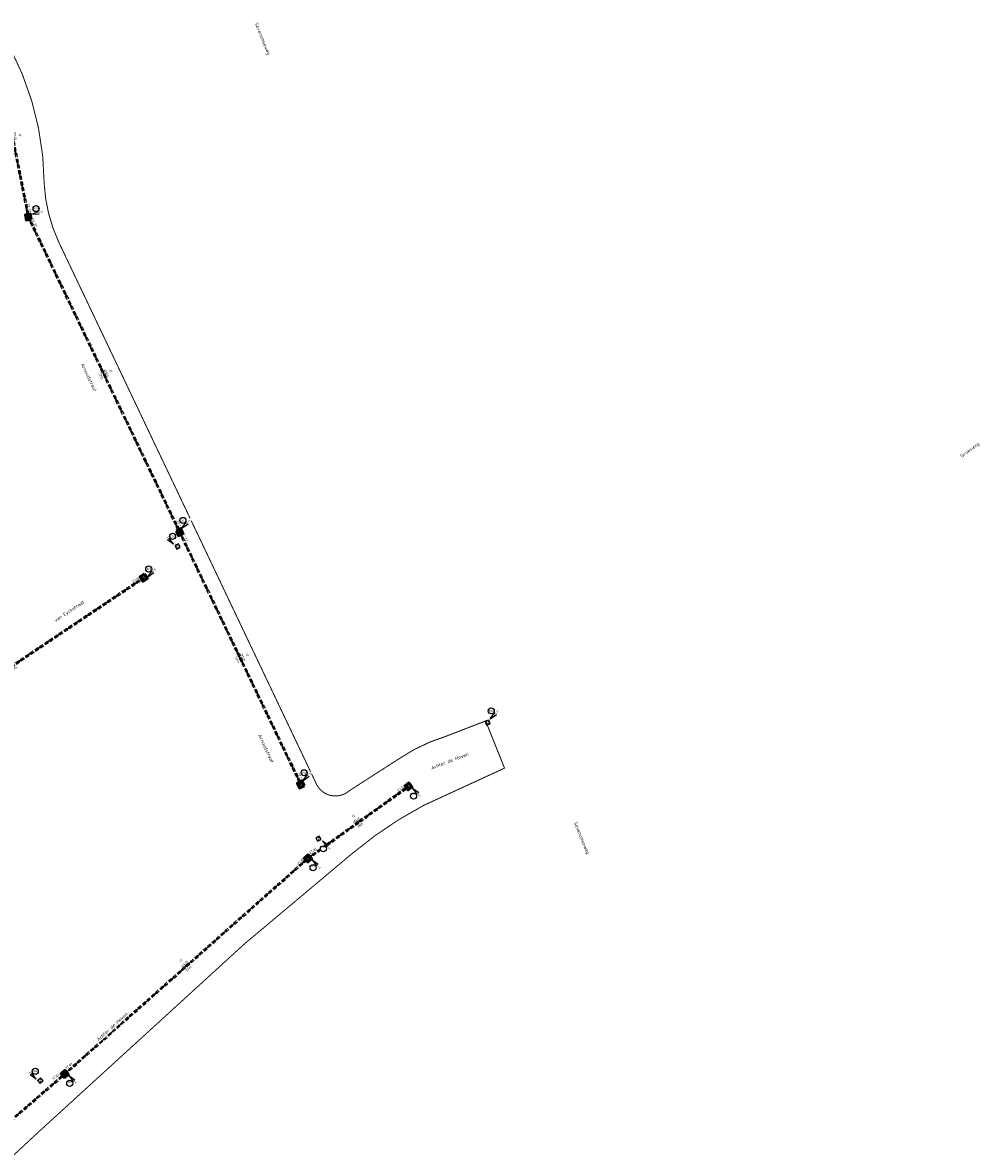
# Model space of a CAD drawing. Header units: metres. Extents: x 200112 to 202167, y 374508 to 376527.
# Tile 24 of 25: x 201432 to 201628, y 374793 to 375024. Entities that reach past the tile are written whole.
import ezdxf
from ezdxf.enums import TextEntityAlignment as Align

# ---------------------------------------------------------------- set-up
doc = ezdxf.new("R2010")
doc.units = ezdxf.units.M
doc.set_wipeout_variables(frame=1)
for name, pattern in [('HIDDEN4', [2.3813, 1.5875, -0.7938]), ('HIDDEN6', [1.1906999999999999, 0.7938, -0.3969]), ('HIDDENX2', [0.75, 0.5, -0.25]), ('XX-PROJECTGRENS', [18, 12, -3, 0, -3])]:
    doc.linetypes.add(name, pattern=pattern)
for name, color, linetype, lineweight in [('025___BS_IT', 84, 'HIDDEN4', 30), ('B-WE-RI-VWA_PUTNUMMER-S', 20, 'Continuous', 25), ('B-WE-RI-VWA_RIOOLPUT_VALPUT-S', 253, 'Continuous', 25), ('N-WE-RI-ITR_PUTNUMMER-S', 84, 'Continuous', 25), ('N-WE-RI-ITR_RIOOLPUT-S', 84, 'Continuous', 25), ('N-WE-RI-PUT-G', 7, 'Continuous', 35), ('N-WE-RI-PUT-GD', 7, 'Continuous', 50), ('X-XX-AL-T35', 50, 'Continuous', 35)]:
    doc.layers.add(name, color=color, linetype=linetype, lineweight=lineweight)
for name, color, linetype in [('025___BS_STROOMRICHTING IT', 252, 'Continuous'), ('025___BS_TEKST_BOBIT', 84, 'Continuous'), ('025___BS_TEKST_DIAMETERIT', 84, 'Continuous'), ('025___BS_TEKST_LENGTE', 250, 'Continuous'), ('025___BS_VISUEEL RUIMTEBESLAG', 251, 'HIDDEN6'), ('Wipeout', 10, 'Continuous')]:
    doc.layers.add(name, color=color, linetype=linetype)
doc.layers.add('025___BS_TEKST_STRENGNUMMER', color=50, linetype='Continuous', plot=False)
doc.layers.add('N-WE-KG-GRENS_PROJECT-G', color=7, linetype='XX-PROJECTGRENS', lineweight=35, transparency=0.45)
doc.styles.add('NLCS-ISO', font='NLCS-ISO.ttf')
doc.styles.add('NLCS-ISO-M200-T35', font='NLCS-ISO.ttf', dxfattribs={"height": 0.7000000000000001})
doc.styles.get("Standard").update_dxf_attribs({"font": 'arial.ttf'})

# ---------------------------------------------------------------- blocks, each defined once
blk = doc.blocks.new('put800x800')
at = {"layer": 'N-WE-RI-PUT-GD'}
for points in [[(-0.5500000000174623, -0.5500000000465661), (0.5499999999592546, -0.5500000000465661), (0.5499999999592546, 0.5499999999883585), (-0.5500000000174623, 0.5499999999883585)], [(-0.4000000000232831, -0.4000000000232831), (0.3999999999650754, -0.4000000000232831), (0.3999999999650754, 0.3999999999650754), (-0.4000000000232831, 0.3999999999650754)]]:
    blk.add_lwpolyline(points, close=True, dxfattribs=at)
blk = doc.blocks.new('*U82')
at = {"flags": 128}
blk.add_lwpolyline([(-1.661289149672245e-13, -6.865075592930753e-14), (56.96082668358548, 49.3187731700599)], dxfattribs=at)
at = {"layer": '025___BS_STROOMRICHTING IT'}
blk.add_lwpolyline([(28.14966354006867, 24.37301127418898), (28.72934162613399, 25.04026183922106), (28.89298466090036, 24.85126195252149)], close=True, dxfattribs=at)
at = {"layer": '025___BS_VISUEEL RUIMTEBESLAG', "flags": 128}
for points in [[(-0.1030951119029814, 0.1190699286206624), (56.85773157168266, 49.43784309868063)], [(0.1030951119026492, -0.1190699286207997), (57.0639217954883, 49.19970324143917)]]:
    blk.add_lwpolyline(points, dxfattribs=at)
at = {"layer": '025___BS_TEKST_BOBIT'}
blk.add_attdef('B2', text='', height=0.4999999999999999, rotation=40.88721523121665, dxfattribs=at).set_placement((55.95941721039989, 49.13973269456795), align=Align.RIGHT)
blk.add_attdef('B1', (0.9383971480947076, 1.452098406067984), '', height=0.4999999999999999, rotation=40.88721523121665, dxfattribs=at)
at = {"layer": '025___BS_TEKST_DIAMETERIT'}
blk.add_attdef('D', text='', height=0.4999999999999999, rotation=40.8872152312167, dxfattribs=at).set_placement((28.38766466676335, 24.76650687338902), align=Align.BOTTOM_CENTER)
at = {"layer": '025___BS_TEKST_LENGTE'}
blk.add_attdef('LEN', text='', height=0.4999999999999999, rotation=40.8872152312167, dxfattribs=at).set_placement((28.76278771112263, 24.33325767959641), align=Align.TOP_CENTER)
at = {"layer": '025___BS_TEKST_STRENGNUMMER'}
blk.add_attdef('STR', text='', height=0.4999999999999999, rotation=40.8872152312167, dxfattribs=at).set_placement((27.63172625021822, 25.63796435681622), align=Align.CENTER)
blk = doc.blocks.new('*U83')
at = {"flags": 128}
blk.add_lwpolyline([(-1.653203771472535e-13, -7.057560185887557e-14), (49.87901596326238, 44.21105359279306)], dxfattribs=at)
at = {"layer": '025___BS_STROOMRICHTING IT'}
blk.add_lwpolyline([(24.61210654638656, 21.81532936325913), (25.18399586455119, 22.48926749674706), (25.34982296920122, 22.30218096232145)], close=True, dxfattribs=at)
at = {"layer": '025___BS_VISUEEL RUIMTEBESLAG', "flags": 128}
for points in [[(-0.1044710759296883, 0.1178645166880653), (49.77454488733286, 44.32891810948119)], [(0.1044710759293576, -0.1178645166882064), (49.9834870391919, 44.09318907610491)]]:
    blk.add_lwpolyline(points, dxfattribs=at)
at = {"layer": '025___BS_TEKST_BOBIT'}
blk.add_attdef('B2', text='', height=0.5, rotation=41.55268238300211, dxfattribs=at).set_placement((49.23962352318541, 44.03100463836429), align=Align.RIGHT)
blk.add_attdef('B1', (0.3971574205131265, 0.8983222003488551), '', height=0.5, rotation=41.55268238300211, dxfattribs=at)
at = {"layer": '025___BS_TEKST_DIAMETERIT'}
blk.add_attdef('D', text='', height=0.5, rotation=41.55268238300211, dxfattribs=at).set_placement((24.84552143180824, 22.21156264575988), align=Align.BOTTOM_CENTER)
at = {"layer": '025___BS_TEKST_LENGTE'}
blk.add_attdef('LEN', text='', height=0.5, rotation=41.55268238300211, dxfattribs=at).set_placement((25.2256510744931, 21.78269947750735), align=Align.TOP_CENTER)
at = {"layer": '025___BS_TEKST_STRENGNUMMER'}
blk.add_attdef('STR', text='', height=0.5, rotation=41.55268238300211, dxfattribs=at).set_placement((24.07951260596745, 23.07418163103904), align=Align.CENTER)
blk = doc.blocks.new('*U84')
at = {"flags": 128}
blk.add_lwpolyline([(-1.71776317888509e-13, -5.295884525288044e-14), (20.62395212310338, 14.74872293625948)], dxfattribs=at)
at = {"layer": '025___BS_STROOMRICHTING IT'}
blk.add_lwpolyline([(9.956109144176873, 7.119871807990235), (10.59513164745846, 7.730527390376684), (10.7405543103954, 7.527174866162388)], close=True, dxfattribs=at)
at = {"layer": '025___BS_VISUEEL RUIMTEBESLAG', "flags": 128}
for points in [[(-0.09161627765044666, 0.1281120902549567), (20.5323358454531, 14.87683502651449)], [(0.0916162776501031, -0.1281120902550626), (20.71556840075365, 14.62061084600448)]]:
    blk.add_lwpolyline(points, dxfattribs=at)
at = {"layer": '025___BS_TEKST_BOBIT'}
blk.add_attdef('B2', text='', height=0.5, rotation=35.56954214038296, dxfattribs=at).set_placement((19.96927515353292, 14.63630236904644), align=Align.RIGHT)
blk.add_attdef('B1', (0.4886312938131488, 0.852030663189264), '', height=0.5, rotation=35.56954214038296, dxfattribs=at)
at = {"layer": '025___BS_TEKST_DIAMETERIT'}
blk.add_attdef('D', text='', height=0.5, rotation=35.56954214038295, dxfattribs=at).set_placement((10.22955422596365, 7.489616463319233), align=Align.BOTTOM_CENTER)
at = {"layer": '025___BS_TEKST_LENGTE'}
blk.add_attdef('LEN', text='', height=0.5, rotation=35.56954214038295, dxfattribs=at).set_placement((10.56291025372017, 7.023466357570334), align=Align.TOP_CENTER)
at = {"layer": '025___BS_TEKST_STRENGNUMMER'}
blk.add_attdef('STR', text='', height=0.5, rotation=35.56954214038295, dxfattribs=at).set_placement((9.557633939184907, 8.42738197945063), align=Align.CENTER)
blk = doc.blocks.new('*U85')
at = {"flags": 128}
blk.add_lwpolyline([(2.257724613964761e-14, 1.783311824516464e-13), (6.534234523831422, -32.9413801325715)], dxfattribs=at)
at = {"layer": '025___BS_STROOMRICHTING IT'}
blk.add_lwpolyline([(3.181993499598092, -16.04155116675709), (3.474852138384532, -16.87550789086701), (3.229629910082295, -16.92415004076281)], close=True, dxfattribs=at)
at = {"layer": '025___BS_VISUEEL RUIMTEBESLAG', "flags": 128}
for points in [[(0.1544900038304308, 0.03064455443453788), (6.68872452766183, -32.91073557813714)], [(-0.1544900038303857, -0.03064455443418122), (6.379744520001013, -32.97202468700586)]]:
    blk.add_lwpolyline(points, dxfattribs=at)
at = {"layer": '025___BS_TEKST_BOBIT'}
blk.add_attdef('B1', (0.472519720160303, -0.5558088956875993), '', height=0.5, rotation=281.2195234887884, dxfattribs=at)
blk.add_attdef('B2', text='', height=0.5, rotation=281.2195234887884, dxfattribs=at).set_placement((6.62960098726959, -31.98776822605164), align=Align.RIGHT)
at = {"layer": '025___BS_TEKST_DIAMETERIT'}
blk.add_attdef('D', text='', height=0.5, rotation=281.2195234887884, dxfattribs=at).set_placement((3.406102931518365, -16.44312094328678), align=Align.BOTTOM_CENTER)
at = {"layer": '025___BS_TEKST_LENGTE'}
blk.add_attdef('LEN', text='', height=0.5, rotation=281.2195234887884, dxfattribs=at).set_placement((2.843973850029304, -16.55462456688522), align=Align.TOP_CENTER)
at = {"layer": '025___BS_TEKST_STRENGNUMMER'}
blk.add_attdef('STR', text='', height=0.5, rotation=281.2195234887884, dxfattribs=at).set_placement((4.537487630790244, -16.21762216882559), align=Align.CENTER)
blk = doc.blocks.new('*U86')
at = {"flags": 128}
blk.add_lwpolyline([(-2.514413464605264e-14, 1.779874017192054e-13), (31.94938246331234, -64.14819511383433)], dxfattribs=at)
at = {"layer": '025___BS_STROOMRICHTING IT'}
blk.add_lwpolyline([(15.77964461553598, -31.68248158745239), (16.28162812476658, -32.40998592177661), (16.05784757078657, -32.52144113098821)], close=True, dxfattribs=at)
at = {"layer": '025___BS_VISUEEL RUIMTEBESLAG', "flags": 128}
for points in [[(0.1409817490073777, 0.07021678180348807), (32.09036421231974, -64.07797833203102)], [(-0.140981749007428, -0.0702167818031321), (31.80840071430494, -64.21841189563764)]]:
    blk.add_lwpolyline(points, dxfattribs=at)
at = {"layer": '025___BS_TEKST_BOBIT'}
blk.add_attdef('B1', (0.6237520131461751, -0.4939917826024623), '', height=0.5, rotation=296.4758676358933, dxfattribs=at)
blk.add_attdef('B2', text='', height=0.5, rotation=296.4758676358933, dxfattribs=at).set_placement((31.94184595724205, -63.48397864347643), align=Align.RIGHT)
at = {"layer": '025___BS_TEKST_DIAMETERIT'}
blk.add_attdef('D', text='', height=0.5, rotation=296.4758676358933, dxfattribs=at).set_placement((16.10152431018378, -32.01092760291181), align=Align.BOTTOM_CENTER)
at = {"layer": '025___BS_TEKST_LENGTE'}
blk.add_attdef('LEN', text='', height=0.5, rotation=296.4758676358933, dxfattribs=at).set_placement((15.58854651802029, -32.2664191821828), align=Align.TOP_CENTER)
at = {"layer": '025___BS_TEKST_STRENGNUMMER'}
blk.add_attdef('STR', text='', height=0.5, rotation=296.4758676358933, dxfattribs=at).set_placement((17.13369966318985, -31.49566546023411), align=Align.CENTER)
blk = doc.blocks.new('*U87')
at = {"flags": 128}
blk.add_lwpolyline([(-2.260499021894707e-14, 1.783276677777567e-13), (24.84577710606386, -51.71972637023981)], dxfattribs=at)
at = {"layer": '025___BS_STROOMRICHTING IT'}
blk.add_lwpolyline([(12.23344286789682, -25.46550727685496), (12.72500735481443, -26.20009175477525), (12.49966112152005, -26.30834643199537)], close=True, dxfattribs=at)
at = {"layer": '025___BS_VISUEEL RUIMTEBESLAG', "flags": 128}
for points in [[(0.1419681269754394, 0.06820044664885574), (24.98774523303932, -51.65152592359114)], [(-0.1419681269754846, -0.0682004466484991), (24.70380897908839, -51.78792681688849)]]:
    blk.add_lwpolyline(points, dxfattribs=at)
at = {"layer": '025___BS_TEKST_BOBIT'}
blk.add_attdef('B1', (0.5101379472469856, -0.4099713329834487), '', height=0.5, rotation=295.6592881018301, dxfattribs=at)
blk.add_attdef('B2', text='', height=0.5, rotation=295.6592881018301, dxfattribs=at).set_placement((24.84770745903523, -51.05546994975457), align=Align.RIGHT)
at = {"layer": '025___BS_TEKST_DIAMETERIT'}
blk.add_attdef('D', text='', height=0.5, rotation=295.6592881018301, dxfattribs=at).set_placement((12.55060901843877, -25.79850721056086), align=Align.BOTTOM_CENTER)
at = {"layer": '025___BS_TEKST_LENGTE'}
blk.add_attdef('LEN', text='', height=0.5, rotation=295.6592881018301, dxfattribs=at).set_placement((12.03404218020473, -26.04666212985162), align=Align.TOP_CENTER)
at = {"layer": '025___BS_TEKST_STRENGNUMMER'}
blk.add_attdef('STR', text='', height=0.5, rotation=295.6592881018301, dxfattribs=at).set_placement((13.59002281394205, -25.29800746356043), align=Align.CENTER)
blk = doc.blocks.new('*U90')
at = {"flags": 128}
blk.add_lwpolyline([(-1.732858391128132e-13, -4.778870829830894e-14), (53.8715824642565, 36.13571171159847)], dxfattribs=at)
at = {"layer": '025___BS_STROOMRICHTING IT'}
blk.add_lwpolyline([(27.29912283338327, 18.31156961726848), (26.50282712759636, 17.92795112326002), (26.64209213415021, 17.72033306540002)], close=True, dxfattribs=at)
at = {"layer": '025___BS_VISUEEL RUIMTEBESLAG', "flags": 128}
for points in [[(-0.08773695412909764, 0.1307993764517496), (53.78384551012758, 36.26651108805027)], [(0.08773695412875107, -0.1307993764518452), (53.95931941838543, 36.00491233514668)]]:
    blk.add_lwpolyline(points, dxfattribs=at)
at = {"layer": '025___BS_TEKST_BOBIT'}
blk.add_attdef('B2', text='', height=0.5, rotation=33.85272181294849, dxfattribs=at).set_placement((53.21383128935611, 36.04295552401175), align=Align.RIGHT)
blk.add_attdef('B1', (0.7318395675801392, 0.8304586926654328), '', height=0.5, rotation=33.85272181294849, dxfattribs=at)
at = {"layer": '025___BS_TEKST_DIAMETERIT'}
blk.add_attdef('D', text='', height=0.5, rotation=33.85272181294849, dxfattribs=at).set_placement((26.8568593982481, 18.18552844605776), align=Align.BOTTOM_CENTER)
at = {"layer": '025___BS_TEKST_LENGTE'}
blk.add_attdef('LEN', text='', height=0.5, rotation=33.85272181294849, dxfattribs=at).set_placement((27.17610007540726, 17.70960035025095), align=Align.TOP_CENTER)
at = {"layer": '025___BS_TEKST_STRENGNUMMER'}
blk.add_attdef('STR', text='', height=0.5, rotation=33.85272181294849, dxfattribs=at).set_placement((26.21333588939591, 19.14300352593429), align=Align.CENTER)
blk = doc.blocks.new('SRI-PUT_INSPECTIE-SO')
at = {"lineweight": -3, "flags": 128}
blk.add_lwpolyline([(-1.999999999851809, -2.000000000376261), (2.000000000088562, -2.000000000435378), (2.000000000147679, 1.999999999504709), (-2.00000000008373, 1.999999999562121)], close=True, dxfattribs=at)
at = {"lineweight": -3, "ltscale": 1.5}
blk.add_circle((0, -7.105427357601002e-14), 1.999999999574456, dxfattribs=at)
at = {"ltscale": 0.1, "style": 'NLCS-ISO'}
blk.add_text('I', height=2.5, dxfattribs=at).set_placement((-0.002795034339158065, -0.007140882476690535), align=Align.MIDDLE_CENTER)
blk = doc.blocks.new('*U177')
blk.add_wipeout([(1.9523334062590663, 0.4340440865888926), (9.002306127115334, 3.281917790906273), (16.18097989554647, 4.914740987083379), (16.710679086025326, 2.4491890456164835), (9.544861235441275, 0.8415010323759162)]).dxf.layer = 'Wipeout'
blk.add_wipeout([(3.3181662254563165, 3.203660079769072), (9.500166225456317, 3.203660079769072), (9.500166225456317, 9.385660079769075), (3.3181662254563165, 9.385660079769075)]).dxf.layer = 'Wipeout'
for q in [(9.002306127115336, 3.281917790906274), (9.544861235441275, 0.8415010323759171)]:
    blk.add_line((1.952333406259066, 0.434044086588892), q)
blk.add_circle((6.409166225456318, 6.294660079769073), 3.090853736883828)
at = {"ltscale": 0.1, "style": 'NLCS-ISO'}
blk.add_attdef('PUTNR', text='', height=1.8, dxfattribs=at).set_placement((6.409166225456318, 6.294660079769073), align=Align.MIDDLE_CENTER)
blk.add_attdef('PUTHGT', text='', height=1.8, rotation=12.5341832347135, dxfattribs=at).set_placement((7.459574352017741, 1.68704538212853), align=Align.MIDDLE_LEFT)
blk = doc.blocks.new('*U180')
blk.add_wipeout([(1.4142135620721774, 1.4142135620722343), (5.833630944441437, 7.601397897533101), (11.013869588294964, 12.832515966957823), (12.784282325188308, 11.036641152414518), (7.601397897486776, 5.833630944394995)]).dxf.layer = 'Wipeout'
blk.add_wipeout([(-0.6845576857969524, 6.354630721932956), (5.497442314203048, 6.354630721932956), (5.497442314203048, 12.536630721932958), (-0.6845576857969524, 12.536630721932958)]).dxf.layer = 'Wipeout'
for q in [(5.833630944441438, 7.601397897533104), (7.601397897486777, 5.833630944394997)]:
    blk.add_line((1.414213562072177, 1.414213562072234), q)
blk.add_circle((2.406442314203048, 9.445630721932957), 3.090853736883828)
at = {"ltscale": 0.1, "style": 'NLCS-ISO'}
blk.add_attdef('PUTHGT', text='', height=1.8, rotation=44.99999999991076, dxfattribs=at).set_placement((5.388131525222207, 5.427652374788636), align=Align.MIDDLE_LEFT)
blk.add_attdef('PUTNR', text='', height=1.8, dxfattribs=at).set_placement((2.406442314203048, 9.445630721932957), align=Align.MIDDLE_CENTER)
blk = doc.blocks.new('*U169')
blk.add_wipeout([(1.4142135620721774, -1.4142135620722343), (5.833630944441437, -7.601397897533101), (11.013869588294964, -12.832515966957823), (12.784282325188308, -11.036641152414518), (7.601397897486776, -5.833630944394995)]).dxf.layer = 'Wipeout'
blk.add_wipeout([(-0.6845576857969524, -6.354630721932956), (5.497442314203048, -6.354630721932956), (5.497442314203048, -12.536630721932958), (-0.6845576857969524, -12.536630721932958)]).dxf.layer = 'Wipeout'
for q in [(5.833630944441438, -7.601397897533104), (7.601397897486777, -5.833630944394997)]:
    blk.add_line((1.414213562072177, -1.414213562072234), q)
blk.add_circle((2.406442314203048, -9.445630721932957), 3.090853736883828)
at = {"ltscale": 0.1, "style": 'NLCS-ISO'}
blk.add_attdef('PUTNR', text='', height=1.8, dxfattribs=at).set_placement((2.406442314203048, -7.645630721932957), align=Align.MIDDLE_CENTER)
blk.add_attdef('PUTHGT', text='', height=1.8, rotation=315.0000000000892, dxfattribs=at).set_placement((5.388131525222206, -5.427652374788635), align=Align.MIDDLE_LEFT)
blk = doc.blocks.new('SRI-PUT_VALPUT-SO')
at = {"lineweight": -3, "flags": 128}
blk.add_lwpolyline([(-1.999999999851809, -2.00000000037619), (2.000000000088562, -2.000000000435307), (2.000000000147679, 1.99999999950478), (-2.00000000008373, 1.999999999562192)], close=True, dxfattribs=at)
at = {"linetype": 'HIDDENX2', "lineweight": -3, "ltscale": 0.25}
blk.add_circle((0, 0), 1.999999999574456, dxfattribs=at)
at = {"ltscale": 0.1, "style": 'NLCS-ISO'}
blk.add_text('V', height=2.5, dxfattribs=at).set_placement((-0.002795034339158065, -0.007140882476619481), align=Align.MIDDLE_CENTER)
blk = doc.blocks.new('*U170')
blk.add_wipeout([(-1.4142135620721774, 1.4142135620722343), (-5.833630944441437, 7.601397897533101), (-11.013869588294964, 12.832515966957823), (-12.784282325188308, 11.036641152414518), (-7.601397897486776, 5.833630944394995)]).dxf.layer = 'Wipeout'
blk.add_wipeout([(0.6845576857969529, 6.354630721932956), (-5.497442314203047, 6.354630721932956), (-5.497442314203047, 12.536630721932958), (0.6845576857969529, 12.536630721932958)]).dxf.layer = 'Wipeout'
for q in [(-7.601397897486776, 5.833630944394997), (-5.833630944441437, 7.601397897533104)]:
    blk.add_line((-1.414213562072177, 1.414213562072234), q)
blk.add_circle((-2.406442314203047, 9.445630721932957), 3.090853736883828)
at = {"ltscale": 0.1, "style": 'NLCS-ISO'}
blk.add_attdef('PUTHGT', text='', height=1.8, rotation=315.0000000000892, dxfattribs=at).set_placement((-8.442832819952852, 8.482353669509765), align=Align.MIDDLE_LEFT)
blk.add_attdef('PUTNR', text='', height=1.8, dxfattribs=at).set_placement((-2.406442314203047, 9.445630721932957), align=Align.MIDDLE_CENTER)
blk = doc.blocks.new('*U188')
blk.add_wipeout([(1.4142135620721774, -1.4142135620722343), (5.833630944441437, -7.601397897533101), (11.013869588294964, -12.832515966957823), (12.784282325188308, -11.036641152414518), (7.601397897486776, -5.833630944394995)]).dxf.layer = 'Wipeout'
blk.add_wipeout([(-0.6845576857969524, -6.354630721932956), (5.497442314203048, -6.354630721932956), (5.497442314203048, -12.536630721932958), (-0.6845576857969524, -12.536630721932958)]).dxf.layer = 'Wipeout'
for q in [(5.833630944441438, -7.601397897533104), (7.601397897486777, -5.833630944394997)]:
    blk.add_line((1.414213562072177, -1.414213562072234), q)
blk.add_circle((2.406442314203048, -9.445630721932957), 3.090853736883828)
at = {"ltscale": 0.1, "style": 'NLCS-ISO'}
blk.add_attdef('PUTNR', text='', height=1.8, dxfattribs=at).set_placement((2.406442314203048, -7.645630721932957), align=Align.MIDDLE_CENTER)
blk.add_attdef('PUTHGT', text='', height=1.8, rotation=315.0000000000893, dxfattribs=at).set_placement((5.388131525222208, -5.42765237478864), align=Align.MIDDLE_LEFT)

msp = doc.modelspace()

# ---------------------------------------------------------------- linework, layer by layer
at = {"layer": 'N-WE-KG-GRENS_PROJECT-G', "const_width": 0.2}
msp.add_lwpolyline([(201429.6101811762, 375019.0687043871, -0.1197631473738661), (201436.5592042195, 374991.1149539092, 0.09306661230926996), (201439.4621770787, 374979.5261280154), (201492.1790662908, 374868.6795140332, 0.5255248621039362), (201499.1173922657, 374866.9516391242), (201509.4342357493, 374873.5955944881, -0.07291616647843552), (201518.823211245, 374878.069786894), (201527.0470906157, 374881.2399231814), (201530.9059065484, 374871.5719258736), (201514.3318403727, 374863.9328418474, 0.05342277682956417), (201499.7170420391, 374854.1030272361), (201477.6041772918, 374835.5521316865), (201435.0933453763, 374796.7361576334), (201418.4949586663, 374781.278803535)], format="xyb", dxfattribs=at)

# ---------------------------------------------------------------- block references
at = {"layer": '025___BS_IT'}
for name, p, values in [('*U85', (201426.74888064, 375017.4602343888), {'STR': 'IT', 'B1': '27.72', 'B2': '27.72', 'D': '%%C315', 'LEN': '34m'}), ('*U87', (201464.3150436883, 374919.9218466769), {'STR': 'IT', 'B1': '27.72', 'B2': '27.72', 'D': '%%C315', 'LEN': '57m'}), ('*U90', (201403.0615794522, 374874.4646266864), {'STR': 'IT', 'B1': '27.67', 'B2': '27.67', 'D': '%%C315', 'LEN': '65m'}), ('*U84', (201490.6117100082, 374853.0919458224), {'STR': 'IT', 'B1': '27.61', 'B2': '27.61', 'D': '%%C315', 'LEN': '25m'}), ('*U83', (201440.7326940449, 374808.8808922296), {'STR': 'IT', 'B1': '27.61', 'B2': '27.61', 'D': '%%C315', 'LEN': '67m'}), ('*U82', (201383.7718673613, 374759.5621190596), {'STR': 'IT', 'B1': '27.61', 'B2': '27.61', 'D': '%%C315', 'LEN': '75m'})]:
    msp.add_blockref(name, p, dxfattribs=at).add_auto_attribs(values)
at = {"layer": '025___BS_IT', "rotation": 359.183420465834}
msp.add_blockref('*U86', (201433.2831151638, 374984.5188542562), dxfattribs=at).add_auto_attribs({'STR': 'IT', 'B1': '27.72', 'B2': '27.72', 'D': '%%C315', 'LEN': '72m'})
at = {"layer": 'B-WE-RI-VWA_RIOOLPUT_VALPUT-S', "xscale": 0.2, "yscale": 0.2, "zscale": 0.2}
for p, rotation in [((201463.8947969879, 374916.9999076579, 29.26419455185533), 25.75625533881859), ((201527.4632592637, 374880.9126197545, 29.11020317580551), 18.2301806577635), ((201492.7561384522, 374857.1163990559, 29.11020317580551), 25.75625535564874), ((201435.7586207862, 374807.5246830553, 29.07255588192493), 41.02548644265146)]:
    msp.add_blockref('SRI-PUT_VALPUT-SO', p, dxfattribs=dict(at, rotation=rotation))
at = {"layer": 'N-WE-RI-ITR_RIOOLPUT-S', "xscale": 0.2, "yscale": 0.2, "zscale": 0.2}
for p, rotation in [((201433.2831151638, 374984.5188542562), 101.2195234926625), ((201464.3150436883, 374919.9218466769), 115.6592880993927), ((201456.9331619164, 374910.600338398), 33.85272181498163), ((201489.1608207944, 374868.2021203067), 115.6592881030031), ((201511.2356621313, 374867.8406687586), 215.3525025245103), ((201490.6117100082, 374853.0919458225), 221.5526823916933), ((201440.7326940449, 374808.8808922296), 41.55268238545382)]:
    msp.add_blockref('SRI-PUT_INSPECTIE-SO', p, dxfattribs=dict(at, rotation=rotation))
at = {"layer": 'N-WE-RI-PUT-G'}
for p, rotation in [((201433.2831151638, 374984.5188542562), 101.2195234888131), ((201464.3150436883, 374919.9218466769), 295.6592881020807), ((201456.9331619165, 374910.600338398), 213.6335720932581), ((201489.1608207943, 374868.2021203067), 115.6592881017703), ((201511.2356621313, 374867.8406687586), 215.3525025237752), ((201490.6117100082, 374853.0919458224), 221.5526823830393), ((201440.7326940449, 374808.8808922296), 41.55268238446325)]:
    msp.add_blockref('put800x800', p, dxfattribs=dict(at, rotation=rotation))

# ---------------------------------------------------------------- texts
at = {"layer": 'X-XX-AL-T35', "style": 'NLCS-ISO-M200-T35'}
for s, rotation, p in [('Sevenumseweg', -68, (201479.6839999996, 375024.1890000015)), ('Groesweg', 37.40000000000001, (201624.6619999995, 374935.1470000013)), ('Sevenumseweg', -67.89999999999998, (201545.1099999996, 374860.3920000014))]:
    msp.add_text(s, height=0.7000000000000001, rotation=rotation, dxfattribs=at).set_placement(p)

# ---------------------------------------------------------------- next in the draw order: block references
at = {"layer": 'B-WE-RI-VWA_PUTNUMMER-S', "xscale": 0.2, "yscale": 0.2, "zscale": 0.2}
for name, p, values in [('*U180', (201527.7180481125, 374881.417676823, 29.11020317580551), {'PUTNR': '30001', 'PUTHGT': '29.27'}), ('*U188', (201493.2902162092, 374856.9299561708, 29.11020317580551), {'PUTNR': '30002', 'PUTHGT': '29.43'}), ('*U170', (201435.1942958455, 374807.5638922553, 29.07255588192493), {'PUTNR': '30264', 'PUTHGT': '29.06'})]:
    msp.add_blockref(name, p, dxfattribs=at).add_auto_attribs(values)
at = {"layer": 'N-WE-RI-ITR_PUTNUMMER-S', "xscale": 0.2, "yscale": 0.2, "zscale": 0.2}
for name, p, values in [('*U177', (201433.6034893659, 374984.989856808), {'PUTNR': '50218', 'PUTHGT': '29.32'}), ('*U180', (201464.5082362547, 374920.4564276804), {'PUTNR': '50219', 'PUTHGT': '29.18'}), ('*U180', (201457.4935985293, 374910.4896710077), {'PUTNR': '50216', 'PUTHGT': '29.15'}), ('*U180', (201489.3540133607, 374868.7367013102), {'PUTNR': '50220', 'PUTHGT': '29.26'}), ('*U169', (201511.7933473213, 374867.7458677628), {'PUTNR': '50225', 'PUTHGT': '29.27'}), ('*U169', (201491.1822179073, 374853.0587502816), {'PUTNR': '50224', 'PUTHGT': '29.49'}), ('*U169', (201441.303201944, 374808.8476966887), {'PUTNR': '50223', 'PUTHGT': '29.16'})]:
    msp.add_blockref(name, p, dxfattribs=at).add_auto_attribs(values)

# ---------------------------------------------------------------- next in the draw order: wipeouts: each hides what was drawn before it
for points in [[(201443.7316118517, 374954.40751963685), (201446.3534244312, 374948.9107752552), (201447.42750091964, 374949.4230834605), (201444.8056883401, 374954.91982784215)], [(201439.044871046, 374901.018896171), (201444.7520763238, 374904.8251289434), (201443.97529412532, 374905.9898647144), (201438.2680888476, 374902.1836319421)], [(201480.06584336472, 374878.3437370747), (201482.683146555, 374872.8448440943), (201483.75764288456, 374873.35627115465), (201481.14033969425, 374878.85516413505)], [(201515.89263900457, 374870.9606092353), (201522.95181059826, 374873.66647257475), (201522.5256978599, 374874.77813364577), (201515.4665262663, 374872.07227030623)], [(201447.73026694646, 374815.2799132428), (201453.3001719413, 374820.3916407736), (201452.49518959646, 374821.2687757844), (201446.92528460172, 374816.1570482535)]]:
    msp.add_wipeout(points).dxf.layer = 'X-XX-AL-T35'

# ---------------------------------------------------------------- next in the draw order: block references
at = {"layer": 'B-WE-RI-VWA_PUTNUMMER-S', "xscale": 0.2, "yscale": 0.2, "zscale": 0.2}
msp.add_blockref('*U170', (201463.3607192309, 374917.1863505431, 29.26419455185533), dxfattribs=at).add_auto_attribs({'PUTNR': '30003', 'PUTHGT': '29.24'})

# ---------------------------------------------------------------- next in the draw order: texts
at = {"layer": 'X-XX-AL-T35', "style": 'NLCS-ISO-M200-T35'}
for s, height, rotation, p in [('Arnoudstraat', 0.7000000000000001, 295.5, (201444.0280846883, 374954.3550424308)), ('van Eyckstraat', 0.7000000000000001, 33.69999999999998, (201438.9380088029, 374901.4945330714)), ('Arnoudstraat', 0.7000000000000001, 295.4530051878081, (201480.362273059, 374878.2910167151)), ('Achter de Hoven', 0.7000000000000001, 20.97241466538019, (201515.9681659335, 374871.2525095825)), ('Achter de Hoven', 0.7, 42.54386301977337, (201447.693183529, 374815.5791371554))]:
    msp.add_text(s, height=height, rotation=rotation, dxfattribs=at).set_placement(p)

doc.saveas('drawing.dxf')
